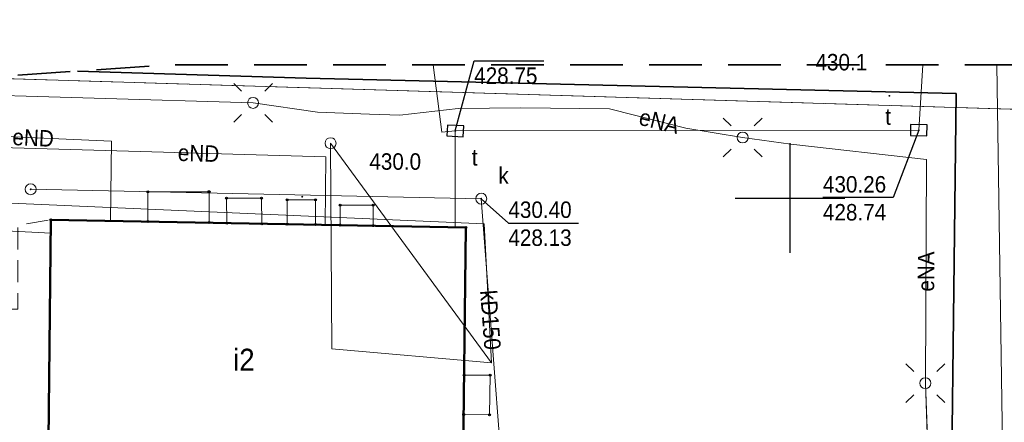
# Model space of a CAD drawing. Header units: metres. Extents: x 7417884 to 7418420, y 5565806 to 5566270.
# Tile 40 of 43: x 7418315 to 7418360, y 5566090 to 5566108. Entities that reach past the tile are written whole.
import ezdxf
from ezdxf.enums import TextEntityAlignment as Align

# ---------------------------------------------------------------- set-up
doc = ezdxf.new("R2010")
doc.units = ezdxf.units.M
for name, pattern in [('1.0_0.5', [1.5, 1, -0.5]), ('2', [0.9, 0.6, -0.3]), ('219-500', [0]), ('egkk-500', [0])]:
    doc.linetypes.add(name, pattern=pattern)
for name, color, linetype in [('217-kontur klasyfikacyjny', 7, 'Continuous'), ('218-kontur użytku gruntowego', 7, 'Continuous'), ('219-działka ewidencyjna', 7, 'Continuous'), ('312-budynek ewidencyjny', 7, 'Continuous'), ('312-oznaczenie budynku ewidencyjnego-Atr117', 7, 'Continuous'), ('chodnik', 7, 'Continuous'), ('inny rodzaj bloku', 7, 'Continuous'), ('komora podziemna', 7, 'Continuous'), ('latarnia', 7, 'Continuous'), ('ogrodzenie trwałe', 7, 'Continuous'), ('pikieta naturalna', 7, 'Continuous'), ('pikieta naturalna-Atr2', 7, 'Continuous'), ('przewód elektroenergetyczny podziemny', 7, 'Continuous'), ('przewód elektroenergetyczny podziemny-Atr1', 7, 'Continuous'), ('przewód gazowy', 7, 'Continuous'), ('przewód kanalizacyjny', 7, 'Continuous'), ('przewód kanalizacyjny-Atr1', 7, 'Continuous'), ('przewód specjalny', 7, 'Continuous'), ('przewód telekomunikacyjny podziemny', 7, 'Continuous'), ('Punkt budynku', 7, 'Continuous'), ('rzędna', 7, 'Continuous'), ('rzędna-Atr2', 7, 'Continuous'), ('rzędna-Atr3', 7, 'Continuous'), ('właz do komory lub kanału - okrągły', 7, 'Continuous'), ('właz do komory lub kanału - okrągły-Atr17', 7, 'Continuous'), ('właz do komory lub kanału - prostokątny', 7, 'Continuous'), ('właz do komory lub kanału - prostokątny-Atr17', 7, 'Continuous'), ('Zakres', 7, 'Continuous')]:
    doc.layers.add(name, color=color, linetype=linetype)
doc.styles.get("Standard").update_dxf_attribs({"font": 'arial.ttf'})
doc.linetypes.add('902-500', pattern='A,3.75,0,[1,ksztalty.shx,S=0.5,R=0,X=0,Y=0],3.75', length=7.5)

# ---------------------------------------------------------------- blocks, each defined once
blk = doc.blocks.new('PUNKTBUD')
at = {"color": 0}
blk.add_circle((0, 0), 0.045, dxfattribs=at)
blk = doc.blocks.new('SUPWP')
at = {"color": 0, "linetype": 'Continuous'}
blk.add_lwpolyline([(-0.375, -0.25), (0.375, -0.25), (0.375, 0.25), (-0.375, 0.25)], close=True, dxfattribs=at)
blk = doc.blocks.new('PW01')
at = {"linetype": 'Continuous', "lineweight": 13}
h = blk.add_hatch(color=0, dxfattribs=at)
edge = h.paths.add_edge_path()
edge.add_arc((0, 0), 0.045, 0, 360)
blk = doc.blocks.new('US22')
at = {"color": 0, "linetype": 'Continuous', "lineweight": 13}
blk.add_circle((0, 0), 0.25, dxfattribs=at)
blk = doc.blocks.new('SM01')
at = {"color": 0, "linetype": 'Continuous', "lineweight": 13}
for p, q in [((-0.53, 0.531), (-0.883, 0.884)), ((0.531, 0.531), (0.884, 0.884)), ((-0.53, -0.53), (-0.883, -0.883)), ((0.531, -0.53), (0.884, -0.883))]:
    blk.add_line(p, q, dxfattribs=at)
blk.add_circle((0, 0), 0.25, dxfattribs=at)
blk = doc.blocks.new('US15')
at = {"color": 0, "linetype": 'Continuous', "lineweight": 13}
blk.add_circle((0, 0), 0.25, dxfattribs=at)

msp = doc.modelspace()

# ---------------------------------------------------------------- linework, layer by layer
at = {"color": 0}
for p, q in [((7418350, 5566097.5), (7418350, 5566102.5)), ((7418347.5, 5566100), (7418352.5, 5566100))]:
    msp.add_line(p, q, dxfattribs=at)
at = {"layer": '217-kontur klasyfikacyjny', "color": 92, "linetype": 'egkk-500', "lineweight": 18, "flags": 128}
msp.add_lwpolyline([(7418306.63, 5566105.68), (7418361.53, 5566104.01)], dxfattribs=at)
at = {"layer": '218-kontur użytku gruntowego', "color": 3, "linetype": '1.0_0.5', "lineweight": 18, "ltscale": 2, "flags": 128}
for points in [[(7418361.53, 5566104.01), (7418306.63, 5566105.68)], [(7418306.63, 5566105.68), (7418361.53, 5566104.01)]]:
    msp.add_lwpolyline(points, dxfattribs=at)
at = {"layer": '219-działka ewidencyjna', "color": 7, "linetype": '219-500', "lineweight": 18, "flags": 128}
msp.add_lwpolyline([(7418361.53, 5566104.01), (7418306.63, 5566105.68)], dxfattribs=at)
at = {"layer": '312-budynek ewidencyjny', "color": 7, "linetype": 'Continuous', "lineweight": 50, "flags": 128}
for points in [[(7418316.17, 5566087.51), (7418316.3, 5566099.01)], [(7418316.3, 5566099.01), (7418335.22, 5566098.66)], [(7418335.22, 5566098.66), (7418335.08, 5566087.11)]]:
    msp.add_lwpolyline(points, dxfattribs=at)
at = {"layer": 'chodnik', "color": 7, "linetype": '1.0_0.5', "lineweight": 18, "flags": 128}
msp.add_lwpolyline([(7418316.54, 5566087.51), (7418316.17, 5566087.51), (7418316.3, 5566099.01), (7418314.79, 5566098.76), (7418314.8, 5566094.94), (7418296.08, 5566094.77), (7418291.96, 5566094.83), (7418288.27, 5566095.13), (7418288.52, 5566085.08), (7418290.51, 5566085.01), (7418290.47, 5566081.82), (7418288.45, 5566081.81), (7418288.37, 5566078.7), (7418311.11, 5566078.53), (7418311.52, 5566078.01), (7418311.38, 5566077.16), (7418315.32, 5566077.19), (7418315.08, 5566077.94), (7418315.11, 5566087.18), (7418316.55, 5566087.17)], close=True, dxfattribs=at)
at = {"layer": 'inny rodzaj bloku', "color": 7, "linetype": 'Continuous', "lineweight": 18, "flags": 128}
for points in [[(7418320.72, 5566100.28), (7418323.51, 5566100.29), (7418323.52, 5566098.88), (7418320.72, 5566098.93)], [(7418324.31, 5566099.99), (7418325.9, 5566099.99), (7418325.92, 5566098.83), (7418324.32, 5566098.86)], [(7418327.07, 5566099.92), (7418328.36, 5566099.92), (7418328.37, 5566098.79), (7418327.08, 5566098.81)], [(7418329.49, 5566099.67), (7418330.99, 5566099.68), (7418330.99, 5566098.74), (7418329.49, 5566098.77)], [(7418336.33, 5566091.93), (7418336.3, 5566090.11), (7418335.12, 5566090.13), (7418335.14, 5566091.93)]]:
    msp.add_lwpolyline(points, close=True, dxfattribs=at)
at = {"layer": 'ogrodzenie trwałe', "color": 7, "linetype": '902-500', "lineweight": 35}
msp.add_lwpolyline([(7418317.516, 5566105.785), (7418327.94, 5566105.46), (7418357.58, 5566104.77)], dxfattribs=at)
at = {"layer": 'ogrodzenie trwałe', "color": 7, "linetype": '902-500', "lineweight": 35, "flags": 128}
msp.add_lwpolyline([(7418357.58, 5566104.77), (7418357.25, 5566077.99)], dxfattribs=at)
at = {"layer": 'przewód elektroenergetyczny podziemny', "color": 1, "linetype": 'Continuous', "lineweight": 18, "flags": 128}
for points in [[(7418288.16, 5566105.05), (7418287.66, 5566083.27), (7418287.69, 5566078.51), (7418287.43, 5566077.99), (7418287.33, 5566075.51), (7418317.77, 5566075.48), (7418325.93, 5566076.5), (7418338.81, 5566076.55), (7418352.61, 5566076.23), (7418355.87, 5566076.08), (7418356.68, 5566077.39), (7418356.57, 5566080.84), (7418356.17, 5566091.56)], [(7418311.01, 5566104.76), (7418325.52, 5566104.34), (7418328.46, 5566103.92), (7418330.83, 5566103.82), (7418332.21, 5566103.78), (7418334.87, 5566104.08), (7418337.72, 5566104.12), (7418341.77, 5566104.06), (7418345.25, 5566103.19), (7418347.84, 5566102.76), (7418350.04, 5566102.45), (7418356.23, 5566101.75)], [(7418319.02, 5566098.96), (7418319.06, 5566102.59), (7418307.37, 5566103.11), (7418306.74, 5566103), (7418305.54, 5566102.55)], [(7418328.81, 5566098.78), (7418328.84, 5566101.88), (7418305.54, 5566102.55)], [(7418356.23, 5566101.75), (7418356.17, 5566091.56)], [(7418356.17, 5566091.56), (7418356.37, 5566085.53), (7418356.52, 5566080.96), (7418355.24, 5566079.2), (7418343.77, 5566079.9)]]:
    msp.add_lwpolyline(points, dxfattribs=at)
at = {"layer": 'przewód gazowy', "color": 52, "linetype": 'Continuous', "lineweight": 18}
msp.add_lwpolyline([(7418359.432, 5566106.08), (7418359.74, 5566085.69), (7418359.45, 5566068.8), (7418360.08, 5566050.22), (7418360.45, 5566025.06), (7418360.53, 5566019.09), (7418360.73, 5566005.24), (7418360.83, 5565983.25), (7418361.11, 5565968.76), (7418361.24, 5565943.79)], dxfattribs=at)
at = {"layer": 'przewód kanalizacyjny', "color": 34, "linetype": 'Continuous', "lineweight": 18, "flags": 128}
msp.add_lwpolyline([(7418336.86, 5566087.69), (7418335.92, 5566099.97), (7418315.38, 5566100.4)], dxfattribs=at)
at = {"layer": 'przewód specjalny', "color": 7, "linetype": 'Continuous', "lineweight": 18, "flags": 128}
msp.add_lwpolyline([(7418316.29, 5566098.4), (7418306.39, 5566098.92)], dxfattribs=at)
at = {"layer": 'przewód telekomunikacyjny podziemny', "color": 30, "linetype": 'Continuous', "lineweight": 18}
for points in [[(7418334.74, 5566103.06), (7418334.13, 5566103.01), (7418333.736, 5566106.08)], [(7418356.052, 5566106.08), (7418355.87, 5566103.09), (7418334.74, 5566103.06)], [(7418336.39, 5566092.48), (7418336.06, 5566098.83), (7418291.14, 5566100.79), (7418290.994, 5566105.649)]]:
    msp.add_lwpolyline(points, dxfattribs=at)
at = {"layer": 'przewód telekomunikacyjny podziemny', "color": 30, "linetype": 'Continuous', "lineweight": 18, "flags": 128}
for points in [[(7418334.74, 5566103.06), (7418334.73, 5566098.67)], [(7418336.39, 5566092.48), (7418329.05, 5566102.5)], [(7418336.39, 5566092.49), (7418329.11, 5566093.12), (7418329.05, 5566102.5)]]:
    msp.add_lwpolyline(points, dxfattribs=at)
at = {"layer": 'rzędna-Atr2', "color": 7, "flags": 128}
for points in [[(7418334.74, 5566103.06), (7418335.6, 5566106.25), (7418338.778, 5566106.25)], [(7418355.87, 5566103.09), (7418354.71, 5566100.02), (7418351.5, 5566100.02)], [(7418335.92, 5566099.97), (7418337.16, 5566098.86), (7418340.359, 5566098.86)]]:
    msp.add_lwpolyline(points, dxfattribs=at)
at = {"layer": 'Zakres', "color": 5, "linetype": '2', "lineweight": 35, "ltscale": 4, "flags": 128}
msp.add_lwpolyline([(7417885.72, 5566102.9), (7418148.19, 5566033.76), (7418303.95, 5566019.62), (7418308.97, 5565858.6), (7418310.47, 5565827.917), (7418402.779, 5565828.688), (7418418.97, 5565829.266), (7418398.66, 5566106.08), (7418342.22, 5566106.08), (7418321.76, 5566106.08), (7418301.3, 5566104.66), (7418135.84, 5566120.54), (7418007.43, 5566263.06), (7417967.57, 5566263.77), (7417884.31, 5566264.47)], close=True, dxfattribs=at)

# ---------------------------------------------------------------- block references
at = {"layer": 'komora podziemna', "color": 30, "linetype": 'Continuous', "lineweight": 18}
msp.add_blockref('US15', (7418329.05, 5566102.5), dxfattribs=at)
at = {"layer": 'latarnia', "color": 7, "linetype": 'Continuous', "lineweight": 18}
for p in [(7418325.52, 5566104.34), (7418347.84, 5566102.76), (7418356.17, 5566091.56)]:
    msp.add_blockref('SM01', p, dxfattribs=at)
at = {"layer": 'pikieta naturalna', "color": 7, "linetype": 'Continuous', "lineweight": 13}
for p in [(7418354.53, 5566104.66), (7418327.76, 5566100.06)]:
    msp.add_blockref('PW01', p, dxfattribs=at)
at = {"layer": 'Punkt budynku', "color": 5, "linetype": 'Continuous', "lineweight": 18}
for p in [(7418320.72, 5566100.28), (7418323.51, 5566100.29), (7418324.31, 5566099.99), (7418325.9, 5566099.99), (7418327.07, 5566099.92), (7418328.36, 5566099.92), (7418329.49, 5566099.67), (7418330.99, 5566099.68), (7418316.3, 5566099.01), (7418320.72, 5566098.93), (7418323.52, 5566098.88), (7418324.32, 5566098.86), (7418325.92, 5566098.83), (7418327.08, 5566098.81), (7418328.37, 5566098.79), (7418329.49, 5566098.77), (7418330.99, 5566098.74), (7418335.22, 5566098.66), (7418335.14, 5566091.93), (7418336.33, 5566091.93), (7418335.12, 5566090.13), (7418336.3, 5566090.11)]:
    msp.add_blockref('PUNKTBUD', p, dxfattribs=at)
at = {"layer": 'rzędna', "color": 30, "linetype": 'Continuous', "lineweight": 18}
for p, rotation in [((7418334.74, 5566103.06), 357.162), ((7418355.87, 5566103.09), 358.928)]:
    msp.add_blockref('PW01', p, dxfattribs=dict(at, rotation=rotation))
at = {"layer": 'rzędna', "color": 34, "linetype": 'Continuous', "lineweight": 18}
for p in [(7418315.38, 5566100.4), (7418335.92, 5566099.97)]:
    msp.add_blockref('PW01', p, dxfattribs=at)
at = {"layer": 'właz do komory lub kanału - okrągły', "color": 7, "linetype": 'Continuous', "lineweight": 18}
for p in [(7418315.38, 5566100.4), (7418335.92, 5566099.97)]:
    msp.add_blockref('US22', p, dxfattribs=at)
at = {"layer": 'właz do komory lub kanału - prostokątny', "color": 7, "linetype": 'Continuous', "lineweight": 18}
for p, rotation in [((7418334.74, 5566103.06), 357.162), ((7418355.87, 5566103.09), 358.928)]:
    msp.add_blockref('SUPWP', p, dxfattribs=dict(at, rotation=rotation))

# ---------------------------------------------------------------- texts
at = {"layer": '312-oznaczenie budynku ewidencyjnego-Atr117', "color": 7, "width": 0.9}
msp.add_text('i2', height=1, dxfattribs=at).set_placement((7418324.61, 5566092.13))
at = {"layer": 'pikieta naturalna-Atr2', "color": 7, "width": 0.9}
for s, p in [('430.1', (7418351.16, 5566105.82)), ('430.0', (7418330.82, 5566101.29))]:
    msp.add_text(s, height=0.75, dxfattribs=at).set_placement(p)
at = {"layer": 'przewód elektroenergetyczny podziemny-Atr1', "color": 1, "width": 0.9}
for s, rotation, p in [('eNA', 346.111, (7418343.15, 5566103.72)), ('eND', 357.437, (7418314.55, 5566102.79)), ('eND', 358.304, (7418322.09, 5566102.07))]:
    msp.add_text(s, height=0.75, rotation=rotation, dxfattribs=at).set_placement(p, align=Align.MIDDLE_LEFT)
msp.add_text('eNA', height=0.75, rotation=89.663, dxfattribs=at).set_placement((7418356.2, 5566096.65), align=Align.MIDDLE_CENTER)
at = {"layer": 'przewód kanalizacyjny-Atr1', "color": 34, "width": 0.9}
msp.add_text('kD150', height=0.75, rotation=274.35, dxfattribs=at).set_placement((7418336.24, 5566095.8), align=Align.MIDDLE_LEFT)
at = {"layer": 'rzędna-Atr2', "color": 30, "width": 0.9}
msp.add_text('430.26', height=0.75, dxfattribs=at).set_placement((7418351.5, 5566100.027), align=Align.BOTTOM_LEFT)
at = {"layer": 'rzędna-Atr2', "color": 34, "width": 0.9}
msp.add_text('430.40', height=0.75, dxfattribs=at).set_placement((7418337.16, 5566098.868), align=Align.BOTTOM_LEFT)
at = {"layer": 'rzędna-Atr3', "color": 30, "width": 0.9}
for s, p in [('428.75', (7418335.6, 5566104.982)), ('428.74', (7418351.5, 5566098.752))]:
    msp.add_text(s, height=0.75, dxfattribs=at).set_placement(p, align=Align.BOTTOM_LEFT)
at = {"layer": 'rzędna-Atr3', "color": 34, "width": 0.9}
msp.add_text('428.13', height=0.75, dxfattribs=at).set_placement((7418337.16, 5566097.593), align=Align.BOTTOM_LEFT)
at = {"layer": 'właz do komory lub kanału - okrągły-Atr17', "color": 7, "width": 0.9}
msp.add_text('k', height=0.75, dxfattribs=at).set_placement((7418336.7, 5566100.65))
at = {"layer": 'właz do komory lub kanału - prostokątny-Atr17', "color": 7, "width": 0.9}
for p in [(7418354.34, 5566103.34), (7418335.49, 5566101.48)]:
    msp.add_text('t', height=0.75, dxfattribs=at).set_placement(p)

doc.saveas('drawing.dxf')
